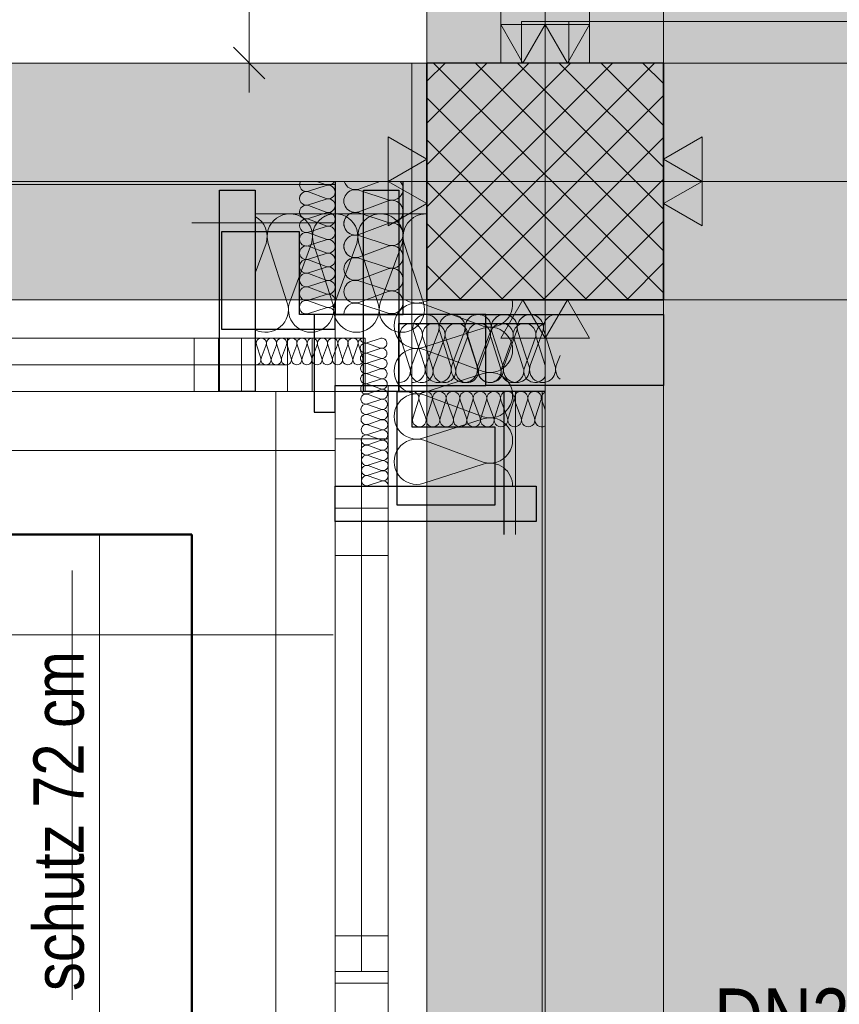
# Model space of a CAD drawing. Extents: x -620 to 300, y 62 to 1107.
# Tile 42 of 109: x 22 to 49, y 348 to 381. Entities that reach past the tile are written whole.
import ezdxf
from ezdxf.lldxf.tags import DXFTag

# ---------------------------------------------------------------- set-up
doc = ezdxf.new("R2010")
doc.units = 0
doc.layers.get('0').update_dxf_attribs({"lineweight": 35})
for name, color, linetype, lineweight, true_color in [('30 -33 Aussenwände- 3 Aussenstützen', 7, 'Continuous', 50, 0x0000dd), ('30 -33 Aussenwände- 7 Fassade_ Elemente', 7, 'Continuous', 9, 0x00aacc), ('30 -34 Innenwände- 2 nichttragend', 7, 'Continuous', 18, 0xff7fe6), ('30 -34 Innenwände- 4 Türen_Fenster', 9, 'Continuous', 15, 0x808080), ('30 -35 Decken- 1 Konstruktion-Träger- Stahlbeton', 7, 'grob-A06G9G5Q8I', 13, 0x33aa00), ('70 -72 Beschriftung- 1 Beschriftung allgemein', 7, 'Continuous', 9, 0xff6633), ('70 -72 Beschriftung- 2 Beschriftung Bauteile', 7, 'Continuous', 9, 0x9999ff), ('70 -75 Raumstempel- 1 Raumstempel', 1, 'Continuous', 50, 0xff0000), ('70 -76 Bemaßung- 2 Allgemein', 9, 'Continuous', 5, 0x808080), ('iwb_Layout BA_Markierung', 7, 'Continuous', 9, 0xbadcdc), ('iwb_Schraffur_ F90_feuerbestaendig', 1, 'Continuous', 13, 0xff0000)]:
    doc.layers.add(name, color=color, linetype=linetype, lineweight=lineweight, true_color=true_color)
for name, color, linetype, lineweight in [('30 -33 Aussenwände- 8 Sonnenschutz', 7, 'Continuous', 9), ('60- 61 allgemeine Ausstattung- 4 Terrassen', 7, 'Continuous', 9), ('70 -71 Achsen- 1 Gebäudeachsen', 7, 'STRICHPUNKT2-A06G9G5P8I', 18), ('Detailelementbeschriftung', 7, 'Continuous', 9), ('Keine-1', 7, 'Continuous', 15)]:
    doc.layers.add(name, color=color, linetype=linetype, lineweight=lineweight)
doc.layers.add('iwb_Schraffur_Unterzug', color=7, linetype='Continuous', lineweight=5, true_color=0xffffcc, plot=False)
doc.styles.get("Standard").update_dxf_attribs({"font": 'ARIALN.TTF'})
tags = doc.linetypes.add('grob-A06G9G5Q8I', pattern=[14, 3, -8, 3]).pattern_tags.tags
tags[8:9] = [DXFTag(74, 4), DXFTag(75, 0), DXFTag(340, '0'), DXFTag(46, 0.0), DXFTag(50, 0.0), DXFTag(44, 0.0), DXFTag(45, 0.0)]
tags[6:7] = [DXFTag(74, 4), DXFTag(75, 0), DXFTag(340, '0'), DXFTag(46, 0.0), DXFTag(50, 0.0), DXFTag(44, 0.0), DXFTag(45, 0.0)]
tags[4:5] = [DXFTag(74, 4), DXFTag(75, 0), DXFTag(340, '0'), DXFTag(46, 0.0), DXFTag(50, 0.0), DXFTag(44, 0.0), DXFTag(45, 0.0)]
tags = doc.linetypes.add('STRICHPUNKT2-A06G9G5P8I', pattern=[12.7, 6.35, -3.175, 0, -3.175]).pattern_tags.tags
tags[10:11] = [DXFTag(74, 4), DXFTag(75, 0), DXFTag(340, '0'), DXFTag(46, 0.0), DXFTag(50, 0.0), DXFTag(44, 0.0), DXFTag(45, 0.0)]
tags[8:9] = [DXFTag(74, 4), DXFTag(75, 0), DXFTag(340, '0'), DXFTag(46, 0.0), DXFTag(50, 0.0), DXFTag(44, 0.0), DXFTag(45, 0.0)]
tags[6:7] = [DXFTag(74, 4), DXFTag(75, 0), DXFTag(340, '0'), DXFTag(46, 0.0), DXFTag(50, 0.0), DXFTag(44, 0.0), DXFTag(45, 0.0)]
tags[4:5] = [DXFTag(74, 4), DXFTag(75, 0), DXFTag(340, '0'), DXFTag(46, 0.0), DXFTag(50, 0.0), DXFTag(44, 0.0), DXFTag(45, 0.0)]

# ---------------------------------------------------------------- blocks, each defined once
blk = doc.blocks.new('Polygon-A06G9G5J8I')
at = {"color": 0, "linetype": 'ByBlock', "lineweight": -2, "ltscale": 0.13}
blk.add_solid([(41.931, 78.088), (41.764, 1075.291), (76.601, 77.995), (76.601, 1075.291)], dxfattribs=at)
blk = doc.blocks.new('Referenz-A06G9G5R8I')
at = {"layer": '30 -33 Aussenwände- 3 Aussenstützen', "color": 0, "lineweight": 9}
for p, q in [((35.522, 379.315), (36.138, 379.931)), ((35.522, 377.901), (37.552, 379.931)), ((35.522, 376.487), (38.966, 379.931)), ((35.522, 375.072), (40.381, 379.931)), ((35.522, 373.658), (41.795, 379.931)), ((35.522, 372.244), (43.209, 379.931)), ((35.754, 379.931), (43.522, 372.164)), ((37.169, 379.931), (43.522, 373.578)), ((38.583, 379.931), (43.522, 374.992)), ((39.997, 379.931), (43.522, 376.406)), ((41.411, 379.931), (43.522, 377.821)), ((42.825, 379.931), (43.522, 379.235)), ((35.522, 378.75), (42.34, 371.931)), ((36.623, 371.931), (43.522, 378.83)), ((38.037, 371.931), (43.522, 377.415)), ((35.522, 377.335), (40.926, 371.931)), ((39.522, 376.931), (39.522, 374.931)), ((35.522, 375.921), (39.512, 371.931)), ((38.522, 375.931), (40.522, 375.931)), ((39.452, 371.931), (43.522, 376.001)), ((35.522, 374.507), (38.098, 371.931)), ((40.866, 371.931), (43.522, 374.587)), ((35.522, 373.093), (36.683, 371.931)), ((42.28, 371.931), (43.522, 373.173))]:
    blk.add_line(p, q, dxfattribs=at)
at = {"layer": '30 -33 Aussenwände- 3 Aussenstützen', "color": 0, "linetype": 'Continuous', "lineweight": -2, "ltscale": 0.25}
for p, q in [((43.522, 379.931), (35.522, 379.931)), ((35.522, 379.931), (35.522, 371.931)), ((43.522, 371.931), (43.522, 379.931)), ((35.522, 371.931), (43.522, 371.931))]:
    blk.add_line(p, q, dxfattribs=at)
at = {"layer": '30 -33 Aussenwände- 7 Fassade_ Elemente', "color": 0, "linetype": 'Continuous', "ltscale": 0.13}
for p, q in [((35.022, 368.831), (35.022, 379.931)), ((39.522, 376.931), (39.522, 374.931)), ((32.125, 375.79), (31.525, 375.597)), ((32.125, 375.812), (31.803, 375.932)), ((33.222, 375.669), (33.932, 375.931)), ((38.522, 375.931), (40.522, 375.931)), ((31.525, 375.575), (32.124, 375.353)), ((33.222, 375.631), (34.222, 375.31)), ((32.124, 375.33), (31.524, 375.138)), ((31.524, 375.115), (32.124, 374.893)), ((34.222, 375.272), (33.222, 374.903)), ((32.124, 374.87), (31.524, 374.678)), ((33.222, 374.865), (34.222, 374.544)), ((32.422, 374.531), (27.582, 374.531)), ((31.524, 374.656), (32.124, 374.433)), ((32.124, 374.411), (31.524, 374.218)), ((32.422, 371.431), (32.422, 374.531)), ((34.222, 374.506), (33.222, 374.136)), ((31.524, 374.196), (32.123, 373.974)), ((33.222, 374.099), (34.222, 373.778)), ((30.091, 373.831), (29.722, 372.831)), ((30.166, 373.831), (30.809, 371.831)), ((30.884, 371.831), (31.624, 373.831)), ((32.123, 373.951), (31.523, 373.759)), ((31.523, 373.736), (32.123, 373.514)), ((31.699, 373.831), (32.341, 371.831)), ((32.416, 371.831), (33.156, 373.831)), ((34.222, 373.74), (33.222, 373.37)), ((33.231, 373.831), (33.873, 371.831)), ((33.948, 371.831), (34.688, 373.831)), ((34.763, 373.831), (35.406, 371.831)), ((32.123, 373.492), (31.523, 373.299)), ((31.523, 373.277), (32.123, 373.054)), ((33.222, 373.333), (34.222, 373.012)), ((31.522, 372.817), (32.122, 372.595)), ((32.123, 373.032), (31.523, 372.84)), ((34.222, 372.974), (33.222, 372.604)), ((32.122, 372.572), (31.522, 372.38)), ((33.222, 372.567), (34.222, 372.245)), ((31.522, 372.357), (32.122, 372.135)), ((32.122, 372.113), (31.522, 371.92)), ((34.222, 372.208), (33.222, 371.838)), ((31.522, 371.898), (32.122, 371.676)), ((33.222, 371.801), (34.222, 371.479)), ((35.655, 371.931), (35.422, 371.856)), ((35.422, 371.781), (37.422, 371.042)), ((32.122, 371.653), (31.521, 371.461)), ((43.522, 371.431), (32.422, 371.431)), ((35.447, 369.706), (35.077, 370.856)), ((37.422, 370.967), (35.422, 370.324)), ((35.915, 370.856), (35.49, 369.706)), ((36.328, 369.706), (35.958, 370.856)), ((36.796, 370.856), (36.371, 369.706)), ((37.209, 369.706), (36.839, 370.856)), ((37.677, 370.856), (37.252, 369.706)), ((38.09, 369.706), (37.72, 370.856)), ((38.558, 370.856), (38.133, 369.706)), ((38.971, 369.706), (38.601, 370.856)), ((39.439, 370.856), (39.014, 369.706)), ((39.852, 369.706), (39.482, 370.856)), ((-15.755, 370.631), (33.445, 370.631)), ((28.482, 370.631), (23.835, 370.631)), ((28.482, 368.831), (28.482, 370.631)), ((29.75, 370.406), (29.722, 370.329)), ((29.767, 370.406), (29.912, 369.956)), ((29.929, 369.956), (30.095, 370.406)), ((30.112, 370.406), (30.256, 369.956)), ((30.273, 369.956), (30.44, 370.406)), ((30.456, 370.406), (30.601, 369.956)), ((30.618, 369.956), (30.784, 370.406)), ((30.801, 370.406), (30.946, 369.956)), ((30.963, 369.956), (31.129, 370.406)), ((31.146, 370.406), (31.291, 369.956)), ((31.307, 369.956), (31.474, 370.406)), ((31.491, 370.406), (31.635, 369.956)), ((31.652, 369.956), (31.818, 370.406)), ((31.835, 370.406), (31.98, 369.956)), ((31.997, 369.956), (32.163, 370.406)), ((32.18, 370.406), (32.325, 369.956)), ((32.342, 369.956), (32.508, 370.406)), ((32.525, 370.406), (32.669, 369.956)), ((32.686, 369.956), (32.853, 370.406)), ((32.87, 370.406), (33.014, 369.956)), ((33.031, 369.956), (33.197, 370.406)), ((33.214, 370.406), (33.359, 369.956)), ((33.445, 370.631), (33.445, 368.831)), ((33.949, 370.626), (33.5, 370.477)), ((33.5, 370.46), (33.952, 370.298)), ((34.95, 369.631), (34.629, 370.631)), ((35.357, 370.631), (34.988, 369.631)), ((35.716, 369.631), (35.395, 370.631)), ((36.123, 370.631), (35.754, 369.631)), ((36.482, 369.631), (36.161, 370.631)), ((36.889, 370.631), (36.52, 369.631)), ((37.248, 369.631), (36.927, 370.631)), ((37.656, 370.631), (37.286, 369.631)), ((38.014, 369.631), (37.693, 370.631)), ((38.422, 370.631), (38.052, 369.631)), ((38.78, 369.631), (38.459, 370.631)), ((39.188, 370.631), (38.818, 369.631)), ((39.522, 369.708), (39.225, 370.631)), ((33.952, 370.281), (33.504, 370.132)), ((33.504, 370.115), (33.955, 369.953)), ((35.422, 370.249), (37.422, 369.51)), ((33.955, 369.936), (33.507, 369.787)), ((33.507, 369.771), (33.959, 369.609)), ((39.895, 369.706), (40.022, 370.05)), ((33.959, 369.592), (33.51, 369.443)), ((33.51, 369.426), (33.962, 369.264)), ((37.422, 369.435), (35.422, 368.792)), ((33.962, 369.247), (33.513, 369.098)), ((33.514, 369.081), (33.965, 368.919)), ((33.445, 368.831), (-15.755, 368.831)), ((23.835, 368.831), (28.482, 368.831)), ((32.422, 369.031), (34.222, 369.031)), ((32.422, 348.831), (32.422, 369.031)), ((33.965, 368.902), (33.517, 368.753)), ((33.517, 368.736), (33.968, 368.574)), ((34.222, 369.031), (34.222, 348.831)), ((38.522, 368.831), (35.022, 368.831)), ((38.522, 363.991), (38.522, 368.831)), ((33.969, 368.558), (33.52, 368.409)), ((35.244, 368.531), (35.051, 367.931)), ((35.488, 367.931), (35.266, 368.531)), ((35.422, 368.717), (37.422, 367.978)), ((35.703, 368.531), (35.511, 367.931)), ((35.948, 367.932), (35.726, 368.531)), ((36.163, 368.532), (35.97, 367.932)), ((36.408, 367.932), (36.185, 368.532)), ((36.622, 368.532), (36.43, 367.932)), ((36.867, 367.932), (36.645, 368.532)), ((37.082, 368.532), (36.89, 367.932)), ((37.327, 367.933), (37.105, 368.532)), ((37.542, 368.533), (37.349, 367.933)), ((37.787, 367.933), (37.564, 368.533)), ((38.001, 368.533), (37.809, 367.933)), ((38.246, 367.933), (38.024, 368.533)), ((38.461, 368.534), (38.269, 367.933)), ((38.706, 367.934), (38.484, 368.534)), ((38.921, 368.534), (38.728, 367.934)), ((39.165, 367.934), (38.943, 368.534)), ((39.38, 368.534), (39.188, 367.934)), ((39.403, 368.534), (39.522, 368.212)), ((33.52, 368.392), (33.972, 368.23)), ((33.972, 368.213), (33.523, 368.064)), ((33.524, 368.047), (33.975, 367.885)), ((33.975, 367.868), (33.527, 367.719)), ((37.422, 367.903), (35.422, 367.26)), ((33.527, 367.702), (33.978, 367.54)), ((33.979, 367.523), (33.53, 367.374)), ((33.53, 367.358), (33.982, 367.196)), ((33.982, 367.179), (33.533, 367.03)), ((35.422, 367.185), (37.422, 366.446)), ((33.533, 367.013), (33.985, 366.851)), ((33.985, 366.834), (33.537, 366.685)), ((33.537, 366.668), (33.988, 366.506)), ((33.989, 366.489), (33.54, 366.34)), ((33.54, 366.323), (33.992, 366.161)), ((33.992, 366.145), (33.543, 365.996)), ((37.422, 366.371), (35.422, 365.728)), ((33.543, 365.979), (33.995, 365.817)), ((33.995, 365.8), (33.547, 365.651)), ((32.422, 364.891), (34.222, 364.891)), ((32.422, 360.245), (32.422, 364.891)), ((34.222, 364.891), (34.222, 360.245)), ((34.222, 348.831), (32.422, 348.831))]:
    blk.add_line(p, q, dxfattribs=at)
at = {"layer": '30 -33 Aussenwände- 7 Fassade_ Elemente', "color": 0}
for p, q in [((32.422, 375.831), (-15.978, 375.831)), ((32.422, 370.631), (32.422, 375.831)), ((-14.378, 370.631), (30.822, 370.631)), ((30.822, 370.631), (32.422, 370.631)), ((30.822, 370.631), (30.822, 368.831)), ((32.422, 370.631), (32.422, 368.831)), ((-14.378, 369.731), (30.822, 369.731)), ((30.822, 368.831), (-14.378, 368.831)), ((30.422, 368.831), (32.422, 368.831)), ((30.422, 347.631), (30.422, 368.831)), ((32.422, 368.831), (30.822, 368.831)), ((34.222, 368.831), (32.422, 368.831)), ((32.422, 368.831), (32.422, 367.231)), ((32.422, 368.831), (32.422, 366.831)), ((34.222, 367.231), (34.222, 368.831)), ((39.422, 368.831), (34.222, 368.831)), ((39.422, 347.631), (39.422, 368.831)), ((32.422, 349.231), (32.422, 367.231)), ((32.422, 367.231), (34.222, 367.231)), ((33.322, 367.231), (33.322, 349.231)), ((34.222, 367.231), (34.222, 349.231)), ((32.422, 366.831), (-15.978, 366.831)), ((32.422, 347.631), (32.422, 349.231)), ((34.222, 349.231), (32.422, 349.231)), ((34.222, 349.231), (34.222, 347.631))]:
    blk.add_line(p, q, dxfattribs=at)
at = {"layer": '30 -33 Aussenwände- 7 Fassade_ Elemente', "color": 0, "linetype": 'Continuous', "lineweight": -2, "ltscale": 0.25}
for p, q in [((32.422, 375.931), (32.422, 371.431)), ((34.722, 371.431), (34.722, 375.931)), ((28.522, 375.631), (29.722, 375.631)), ((28.522, 368.831), (28.522, 375.631)), ((29.722, 375.631), (29.722, 368.831)), ((33.381, 368.831), (33.381, 375.631)), ((33.381, 375.631), (34.581, 375.631)), ((34.581, 375.631), (34.581, 368.831)), ((28.582, 374.231), (28.582, 370.931)), ((31.222, 374.231), (28.582, 374.231)), ((31.222, 371.431), (31.222, 374.231)), ((32.422, 371.431), (31.222, 371.431)), ((31.722, 371.431), (31.722, 368.131)), ((37.522, 371.431), (31.722, 371.431)), ((32.422, 371.431), (34.722, 371.431)), ((32.422, 370.931), (32.422, 371.431)), ((37.522, 369.031), (37.522, 371.431)), ((37.522, 371.431), (43.522, 371.431)), ((43.522, 371.431), (43.522, 369.031)), ((34.581, 368.831), (34.581, 371.131)), ((34.581, 371.131), (39.522, 371.131)), ((28.582, 370.931), (32.422, 370.931)), ((29.722, 368.831), (28.522, 368.831)), ((32.422, 369.031), (37.522, 369.031)), ((32.422, 368.131), (32.422, 369.031)), ((34.581, 368.831), (33.381, 368.831)), ((34.522, 368.831), (35.022, 368.831)), ((34.522, 364.991), (34.522, 368.831)), ((39.522, 368.831), (34.581, 368.831)), ((35.022, 368.831), (35.022, 367.631)), ((43.522, 369.031), (37.522, 369.031)), ((38.122, 368.831), (38.122, 363.991)), ((31.722, 368.131), (32.422, 368.131)), ((35.022, 367.631), (37.822, 367.631)), ((37.822, 367.631), (37.822, 364.991)), ((32.422, 365.631), (39.222, 365.631)), ((32.422, 364.431), (32.422, 365.631)), ((39.222, 365.631), (39.222, 364.431)), ((37.822, 364.991), (34.522, 364.991)), ((39.222, 364.431), (32.422, 364.431))]:
    blk.add_line(p, q, dxfattribs=at)
at = {"layer": '30 -33 Aussenwände- 7 Fassade_ Elemente', "color": 0, "linetype": 'Continuous', "lineweight": 18, "ltscale": 0.18}
for p, q in [((27.662, 370.631), (29.262, 370.631)), ((27.662, 368.831), (27.662, 370.631)), ((29.262, 370.631), (29.262, 368.831)), ((31.645, 370.631), (33.445, 370.631)), ((31.645, 368.831), (31.645, 370.631)), ((33.445, 370.631), (33.445, 368.831)), ((23.835, 369.731), (27.662, 369.731)), ((29.262, 368.831), (27.662, 368.831)), ((33.445, 368.831), (31.645, 368.831)), ((32.422, 367.231), (32.422, 369.031)), ((32.422, 369.031), (34.222, 369.031)), ((34.222, 369.031), (34.222, 367.231)), ((34.222, 367.231), (32.422, 367.231)), ((33.322, 367.231), (33.322, 350.431)), ((32.422, 364.891), (34.222, 364.891)), ((32.422, 363.291), (32.422, 364.891)), ((34.222, 364.891), (34.222, 363.291)), ((34.222, 363.291), (32.422, 363.291)), ((33.322, 360.245), (33.322, 363.291)), ((32.422, 348.831), (32.422, 350.431)), ((32.422, 350.431), (34.222, 350.431)), ((34.222, 350.431), (34.222, 348.831)), ((32.422, 321.431), (32.422, 348.831)), ((32.422, 347.231), (32.422, 348.831)), ((34.222, 348.831), (32.422, 348.831)), ((34.222, 348.831), (34.222, 347.231)), ((34.222, 348.831), (34.222, 321.431))]:
    blk.add_line(p, q, dxfattribs=at)
at = {"layer": '30 -33 Aussenwände- 7 Fassade_ Elemente', "color": 0, "linetype": 'grob-A06G9G5Q8I', "ltscale": 0.13}
for p, q in [((-124.478, 363.991), (27.582, 363.991)), ((27.582, 363.991), (27.582, 211.931))]:
    blk.add_line(p, q, dxfattribs=at)
at = {"layer": '30 -33 Aussenwände- 7 Fassade_ Elemente', "color": 0, "linetype": 'Continuous', "ltscale": 0.13}
for centre, major_axis, end_param in [((31.454, 375.816), (-0.198, 0.116), 2.411197), ((32.195, 376.031), (-0.071, -0.219), 1.434048), ((32.195, 375.571), (0.186, 0.135), 1.254884), ((33.104, 376.033), (-0.369, -0.102), 1.613483), ((34.339, 375.674), (-0.117, -0.364), 2.619647), ((31.454, 375.356), (0.071, 0.219), 3.765224), ((31.454, 375.356), (-0.186, 0.135), 1.255075), ((31.454, 375.356), (0.071, 0.219), 1.255075), ((32.195, 375.571), (-0.071, -0.219), 1.254884), ((32.195, 375.571), (0.186, -0.135), 1.254884), ((33.104, 375.267), (-0.31, 0.225), 1.254884), ((33.104, 375.267), (0.117, 0.364), 1.254884), ((31.454, 374.897), (0.071, 0.219), 3.765224), ((31.454, 375.356), (-0.186, -0.135), 1.255075), ((31.454, 374.897), (0.071, 0.219), 1.255075), ((32.195, 375.111), (-0.071, -0.219), 3.764652), ((32.195, 375.111), (0.186, 0.135), 1.254884), ((32.195, 375.111), (0.186, -0.135), 1.254884), ((34.339, 374.908), (0.31, 0.225), 1.255075), ((34.339, 374.908), (-0.117, -0.364), 3.765224), ((34.339, 374.908), (0.31, -0.225), 1.255075), ((29.363, 374.066), (0.729, -0.235), 1.394296), ((30.895, 374.066), (0.449, 0.62), 1.254884), ((31.454, 374.897), (-0.186, 0.135), 1.255075), ((31.454, 374.897), (-0.186, -0.135), 1.255075), ((32.427, 374.066), (0.729, -0.235), 3.764652), ((32.427, 374.066), (0.449, 0.62), 1.254884), ((32.195, 375.111), (-0.071, -0.219), 1.254884), ((32.194, 374.652), (-0.071, -0.219), 3.764652), ((32.194, 374.652), (0.186, 0.135), 1.254884), ((32.194, 374.652), (0.186, -0.135), 1.254884), ((33.104, 374.501), (0.117, 0.364), 3.764652), ((33.104, 374.501), (-0.31, 0.225), 1.254884), ((33.104, 375.267), (-0.31, -0.225), 1.254884), ((33.104, 374.501), (0.117, 0.364), 1.254884), ((33.959, 374.066), (0.729, -0.235), 3.764652), ((33.959, 374.066), (0.449, 0.62), 1.254884), ((35.491, 374.066), (0.011, 0.765), 1.896254), ((30.895, 374.066), (-0.449, 0.62), 1.254884), ((31.453, 374.437), (0.071, 0.219), 3.765224), ((30.895, 374.066), (0.729, -0.235), 1.254884), ((32.427, 374.066), (-0.449, 0.62), 1.254884), ((32.194, 374.192), (-0.071, -0.219), 3.764652), ((32.194, 374.652), (-0.071, -0.219), 1.254884), ((32.427, 374.066), (0.729, -0.235), 1.254884), ((33.959, 374.066), (-0.449, 0.62), 1.254884), ((34.339, 374.908), (-0.117, -0.364), 1.255075), ((34.339, 374.142), (-0.117, -0.364), 3.765224), ((34.339, 374.142), (0.31, 0.225), 1.255075), ((33.959, 374.066), (0.729, -0.235), 1.254884), ((31.453, 373.977), (0.071, 0.219), 3.765224), ((33.104, 373.735), (0.117, 0.364), 3.764652), ((33.104, 374.501), (-0.31, -0.225), 1.254884), ((33.104, 373.735), (0.117, 0.364), 1.254884), ((34.339, 374.142), (0.31, -0.225), 1.255075), ((31.453, 373.518), (0.071, 0.219), 3.765224), ((32.194, 373.733), (-0.071, -0.219), 3.764652), ((33.104, 373.735), (-0.31, 0.225), 1.254884), ((34.339, 374.142), (-0.117, -0.364), 1.255075), ((34.339, 373.376), (-0.117, -0.364), 3.765224), ((32.193, 373.273), (-0.071, -0.219), 3.764652), ((33.104, 373.735), (-0.31, -0.225), 1.254884), ((31.452, 373.058), (0.071, 0.219), 3.765224), ((32.193, 372.813), (-0.071, -0.219), 3.764652), ((33.104, 372.969), (0.117, 0.364), 3.764652), ((31.452, 372.599), (0.071, 0.219), 3.765224), ((34.339, 372.61), (-0.117, -0.364), 3.765224), ((32.193, 372.354), (-0.071, -0.219), 3.764652), ((33.104, 372.203), (0.117, 0.364), 3.764652), ((31.452, 372.139), (0.071, 0.219), 3.765224), ((32.192, 371.894), (-0.071, -0.219), 3.764652), ((34.339, 371.844), (-0.117, -0.364), 3.765224), ((30.081, 371.596), (-0.359, -0.676), 2.370593), ((31.613, 371.596), (-0.729, 0.235), 3.765224), ((31.613, 371.596), (-0.729, 0.235), 1.255075), ((31.451, 371.679), (0.071, 0.219), 3.765224), ((31.613, 371.596), (0.449, -0.62), 1.255075), ((33.145, 371.596), (-0.729, 0.235), 3.765224), ((33.145, 371.596), (-0.729, 0.235), 1.255075), ((33.104, 371.437), (0.117, 0.364), 1.896254), ((33.145, 371.596), (0.449, -0.62), 1.255075), ((34.677, 371.596), (-0.729, 0.235), 3.765224), ((35.187, 371.053), (0.235, 0.729), 1.255075), ((35.187, 372.585), (-0.398, -0.654), 0.859256), ((37.656, 371.77), (-0.235, -0.729), 2.09391), ((32.192, 371.434), (0.23, -0.003), 1.896254), ((35.187, 371.053), (-0.62, 0.449), 1.255075), ((35.496, 370.991), (0.419, -0.135), 3.765224), ((36.377, 370.991), (0.419, -0.135), 3.765224), ((37.258, 370.991), (0.419, -0.135), 3.765224), ((38.139, 370.991), (0.419, -0.135), 3.765224), ((38.139, 370.991), (0.258, 0.356), 1.255075), ((39.02, 370.991), (0.419, -0.135), 3.765224), ((39.02, 370.991), (0.258, 0.356), 1.255075), ((39.901, 370.991), (0.121, 0.423), 2.160679), ((34.993, 370.749), (0.364, -0.117), 3.765224), ((35.759, 370.749), (0.364, -0.117), 3.765224), ((36.525, 370.749), (0.364, -0.117), 3.765224), ((37.291, 370.749), (0.364, -0.117), 3.765224), ((37.291, 370.749), (0.225, 0.31), 1.255075), ((37.656, 370.238), (0.62, 0.449), 1.254884), ((38.057, 370.749), (0.364, -0.117), 3.765224), ((38.139, 370.991), (-0.258, 0.356), 1.255075), ((38.057, 370.749), (0.225, 0.31), 1.255075), ((38.139, 370.991), (0.419, -0.135), 1.255075), ((39.02, 370.991), (-0.258, 0.356), 1.255075), ((38.823, 370.749), (0.225, 0.31), 1.255075), ((39.589, 370.749), (-0.068, 0.377), 1.70488), ((39.02, 370.991), (0.419, -0.135), 1.255075), ((31.613, 371.596), (-0.449, -0.62), 1.255075), ((33.145, 371.596), (-0.449, -0.62), 1.255075), ((37.291, 370.749), (-0.225, 0.31), 1.255075), ((37.291, 370.749), (0.364, -0.117), 1.255075), ((38.057, 370.749), (-0.225, 0.31), 1.255075), ((38.057, 370.749), (0.364, -0.117), 1.255075), ((38.823, 370.749), (-0.225, 0.31), 1.255075), ((38.823, 370.749), (0.364, -0.117), 1.255075), ((29.586, 370.459), (0.164, -0.053), 0.976538), ((29.931, 370.459), (-0.101, 0.139), 1.254884), ((29.931, 370.459), (0.101, 0.139), 1.254884), ((29.931, 370.459), (0.164, -0.053), 1.254884), ((30.276, 370.459), (0.164, -0.053), 3.764652), ((30.276, 370.459), (-0.101, 0.139), 1.254884), ((30.276, 370.459), (0.101, 0.139), 1.254884), ((30.276, 370.459), (0.164, -0.053), 1.254884), ((30.62, 370.459), (0.164, -0.053), 3.764652), ((30.62, 370.459), (-0.101, 0.139), 1.254884), ((30.62, 370.459), (0.101, 0.139), 1.254884), ((30.62, 370.459), (0.164, -0.053), 1.254884), ((30.965, 370.459), (0.164, -0.053), 3.764652), ((31.31, 370.459), (0.164, -0.053), 3.764652), ((31.655, 370.459), (0.164, -0.053), 3.764652), ((31.999, 370.459), (0.164, -0.053), 3.764652), ((32.344, 370.459), (0.164, -0.053), 3.764652), ((32.689, 370.459), (0.164, -0.053), 3.764652), ((33.033, 370.459), (0.164, -0.053), 3.764652), ((33.378, 370.459), (0.002, 0.172), 1.896254), ((33.446, 370.64), (-0.172, -0.013), 1.814607), ((33.449, 370.296), (0.051, 0.164), 1.255075), ((34.003, 370.462), (-0.017, 0.171), 0.221933), ((34.003, 370.462), (0.014, 0.172), 0.179194), ((34.003, 370.462), (0.161, 0.062), 1.121175), ((34.003, 370.462), (0.126, -0.118), 1.121175), ((35.187, 371.053), (-0.62, -0.449), 1.255075), ((37.656, 370.238), (0.62, -0.449), 1.254884), ((33.449, 370.296), (-0.14, 0.1), 1.255075), ((33.452, 369.951), (0.051, 0.164), 3.765224), ((33.449, 370.296), (-0.138, -0.102), 1.255075), ((33.452, 369.951), (0.051, 0.164), 1.255075), ((34.003, 370.462), (-0.051, -0.164), 1.121175), ((34.006, 370.118), (0.138, 0.102), 1.254884), ((34.006, 370.118), (0.14, -0.1), 1.254884), ((35.187, 369.521), (0.235, 0.729), 3.765224), ((35.187, 369.521), (0.235, 0.729), 1.255075), ((29.748, 369.903), (-0.026, -0.17), 2.034038), ((30.092, 369.903), (-0.164, 0.053), 3.765224), ((30.092, 369.903), (-0.164, 0.053), 1.255075), ((30.092, 369.903), (-0.101, -0.139), 1.255075), ((30.092, 369.903), (0.101, -0.139), 1.255075), ((30.437, 369.903), (-0.164, 0.053), 1.255075), ((30.437, 369.903), (-0.164, 0.053), 3.765224), ((30.437, 369.903), (-0.101, -0.139), 1.255075), ((30.437, 369.903), (0.101, -0.139), 1.255075), ((30.782, 369.903), (-0.164, 0.053), 3.765224), ((31.127, 369.903), (-0.164, 0.053), 3.765224), ((31.471, 369.903), (-0.164, 0.053), 3.765224), ((31.816, 369.903), (-0.164, 0.053), 3.765224), ((32.161, 369.903), (-0.164, 0.053), 3.765224), ((32.506, 369.903), (-0.164, 0.053), 3.765224), ((32.85, 369.903), (-0.164, 0.053), 3.765224), ((33.195, 369.903), (-0.164, 0.053), 3.765224), ((33.452, 369.951), (-0.14, 0.1), 1.255075), ((33.456, 369.606), (0.051, 0.164), 3.765224), ((33.452, 369.951), (-0.138, -0.102), 1.255075), ((33.456, 369.606), (0.051, 0.164), 1.255075), ((34.006, 370.118), (-0.051, -0.164), 1.254884), ((34.01, 369.773), (0.138, 0.102), 1.254884), ((34.01, 369.773), (-0.051, -0.164), 3.764652), ((34.01, 369.773), (0.14, -0.1), 1.254884), ((35.187, 369.521), (-0.62, 0.449), 1.255075), ((37.656, 370.238), (-0.235, -0.729), 1.254884), ((33.456, 369.606), (-0.14, 0.1), 1.255075), ((33.459, 369.261), (0.051, 0.164), 3.765224), ((33.456, 369.606), (-0.138, -0.102), 1.255075), ((34.01, 369.773), (-0.051, -0.164), 1.254884), ((34.013, 369.428), (-0.051, -0.164), 3.764652), ((34.013, 369.428), (0.138, 0.102), 1.254884), ((34.013, 369.428), (0.14, -0.1), 1.254884), ((34.586, 369.514), (-0.005, -0.383), 1.896254), ((35.352, 369.514), (-0.364, 0.117), 3.764652), ((35.028, 369.571), (-0.006, -0.44), 1.896254), ((35.909, 369.571), (-0.419, 0.135), 3.764652), ((36.118, 369.514), (-0.364, 0.117), 3.764652), ((36.79, 369.571), (-0.419, 0.135), 3.764652), ((36.884, 369.514), (-0.364, 0.117), 1.254884), ((36.884, 369.514), (-0.364, 0.117), 3.764652), ((36.884, 369.514), (0.225, -0.31), 1.254884), ((37.671, 369.571), (-0.419, 0.135), 3.764652), ((37.671, 369.571), (-0.419, 0.135), 1.254884), ((37.65, 369.514), (-0.364, 0.117), 1.254884), ((37.65, 369.514), (-0.364, 0.117), 3.764652), ((37.656, 368.706), (-0.235, -0.729), 3.764652), ((37.656, 368.706), (0.62, 0.449), 1.254884), ((37.65, 369.514), (0.225, -0.31), 1.254884), ((37.671, 369.571), (0.258, -0.356), 1.254884), ((38.416, 369.514), (-0.364, 0.117), 1.254884), ((38.552, 369.571), (-0.419, 0.135), 3.764652), ((38.552, 369.571), (-0.419, 0.135), 1.254884), ((38.416, 369.514), (0.225, -0.31), 1.254884), ((39.182, 369.514), (-0.364, 0.117), 1.486711), ((38.552, 369.571), (0.258, -0.356), 1.254884), ((39.433, 369.571), (-0.419, 0.135), 1.254884), ((39.433, 369.571), (0.258, -0.356), 1.254884), ((40.314, 369.571), (-0.419, 0.135), 1.157172), ((33.462, 368.917), (0.051, 0.164), 3.765224), ((34.013, 369.428), (-0.051, -0.164), 1.254884), ((34.016, 369.084), (-0.051, -0.164), 3.764652), ((35.187, 369.521), (-0.62, -0.449), 1.255075), ((36.884, 369.514), (-0.225, -0.31), 1.254884), ((37.671, 369.571), (-0.258, -0.356), 1.254884), ((37.65, 369.514), (-0.225, -0.31), 1.254884), ((38.416, 369.514), (-0.225, -0.31), 1.254884), ((37.656, 368.706), (0.62, -0.449), 1.254884), ((38.552, 369.571), (-0.258, -0.356), 1.254884), ((39.182, 369.514), (-0.147, -0.353), 1.486711), ((39.433, 369.571), (-0.258, -0.356), 1.254884), ((33.466, 368.572), (0.051, 0.164), 3.765224), ((34.02, 368.739), (-0.051, -0.164), 3.764652), ((35.187, 367.988), (0.235, 0.729), 3.765224), ((35.187, 367.988), (0.235, 0.729), 1.255075), ((35.025, 368.601), (0.219, -0.07), 1.896254), ((35.485, 368.602), (0.219, -0.07), 3.764652), ((35.944, 368.602), (0.219, -0.07), 3.764652), ((36.404, 368.602), (0.219, -0.07), 3.764652), ((36.863, 368.603), (0.219, -0.07), 3.764652), ((37.323, 368.603), (0.219, -0.07), 3.764652), ((37.783, 368.603), (0.219, -0.07), 3.764652), ((38.242, 368.604), (0.219, -0.07), 3.764652), ((38.242, 368.604), (-0.135, 0.186), 1.254884), ((38.242, 368.604), (0.135, 0.186), 1.254884), ((38.242, 368.604), (0.219, -0.07), 1.254884), ((38.702, 368.604), (0.219, -0.07), 3.764652), ((38.702, 368.604), (-0.135, 0.186), 1.254884), ((38.702, 368.604), (0.135, 0.186), 1.254884), ((38.702, 368.604), (0.219, -0.07), 1.254884), ((39.162, 368.604), (-0.135, 0.186), 1.254884), ((39.162, 368.604), (0.135, 0.186), 1.254884), ((39.162, 368.604), (0.219, -0.07), 1.254884), ((39.621, 368.605), (-0.1, 0.207), 1.434048), ((33.469, 368.227), (0.051, 0.164), 3.765224), ((34.023, 368.394), (-0.051, -0.164), 3.764652), ((35.187, 367.988), (-0.62, 0.449), 1.255075), ((33.472, 367.883), (0.051, 0.164), 3.765224), ((34.026, 368.049), (-0.051, -0.164), 3.764652), ((37.656, 368.706), (-0.235, -0.729), 1.254884), ((34.03, 367.705), (-0.051, -0.164), 3.764652), ((35.27, 367.861), (-0.219, 0.07), 3.765224), ((35.729, 367.861), (-0.219, 0.07), 3.765224), ((36.189, 367.861), (-0.219, 0.07), 3.765224), ((36.649, 367.862), (-0.219, 0.07), 3.765224), ((37.108, 367.862), (-0.219, 0.07), 3.765224), ((37.568, 367.862), (-0.219, 0.07), 3.765224), ((37.656, 367.174), (0.62, 0.449), 1.254884), ((37.656, 367.174), (-0.235, -0.729), 3.764652), ((38.028, 367.863), (-0.219, 0.07), 3.765224), ((38.487, 367.863), (-0.219, 0.07), 3.765224), ((38.487, 367.863), (-0.219, 0.07), 1.255075), ((38.487, 367.863), (0.135, -0.186), 1.255075), ((38.947, 367.863), (-0.219, 0.07), 1.255075), ((38.947, 367.863), (-0.219, 0.07), 3.765224), ((38.947, 367.863), (0.135, -0.186), 1.255075), ((39.407, 367.864), (-0.219, 0.07), 2.411197), ((33.476, 367.538), (0.051, 0.164), 3.765224), ((34.033, 367.36), (-0.051, -0.164), 3.764652), ((35.187, 367.988), (-0.62, -0.449), 1.255075), ((37.656, 367.174), (0.62, -0.449), 1.254884), ((38.487, 367.863), (-0.135, -0.186), 1.255075), ((38.947, 367.863), (-0.135, -0.186), 1.255075), ((33.479, 367.193), (0.051, 0.164), 3.765224), ((34.036, 367.015), (-0.051, -0.164), 3.764652), ((35.187, 366.456), (0.235, 0.729), 3.765224), ((33.482, 366.848), (0.051, 0.164), 3.765224), ((34.04, 366.671), (-0.051, -0.164), 3.764652), ((33.486, 366.504), (0.051, 0.164), 3.765224), ((34.043, 366.326), (-0.051, -0.164), 3.764652), ((37.656, 367.174), (-0.235, -0.729), 1.254884), ((37.656, 365.642), (0.765, -0.011), 1.896254), ((33.489, 366.159), (0.051, 0.164), 3.765224), ((34.046, 365.981), (-0.051, -0.164), 3.764652), ((33.492, 365.814), (0.051, 0.164), 3.765224), ((34.05, 365.636), (0.172, -0.001), 1.896254)]:
    blk.add_ellipse(centre, major_axis=major_axis, ratio=1, start_param=0, end_param=end_param, dxfattribs=at)
at = {"layer": '30 -33 Aussenwände- 8 Sonnenschutz', "color": 0, "linetype": 'Continuous', "ltscale": 0.13}
blk.add_line((23.542, 362.775), (23.542, 348.272), dxfattribs=at)
at = {"layer": '30 -34 Innenwände- 2 nichttragend', "color": 0, "linetype": 'Continuous', "ltscale": 0.18}
for p, q in [((41.022, 379.931), (38.022, 379.931)), ((38.272, 379.931), (38.022, 379.931)), ((38.272, 379.931), (38.022, 379.931)), ((38.522, 379.931), (38.272, 379.931)), ((41.022, 379.931), (38.272, 379.931)), ((40.522, 379.931), (38.522, 379.931)), ((40.772, 379.931), (40.522, 379.931)), ((41.022, 379.931), (40.772, 379.931))]:
    blk.add_line(p, q, dxfattribs=at)
at = {"layer": '30 -34 Innenwände- 4 Türen_Fenster', "color": 0, "linetype": 'grob-A06G9G5Q8I', "ltscale": 0.15}
for p, q in [((38.022, 379.931), (38.022, 430.931)), ((41.022, 379.931), (41.022, 430.931)), ((40.322, 381.331), (64.922, 381.331))]:
    blk.add_line(p, q, dxfattribs=at)
at = {"layer": '30 -34 Innenwände- 4 Türen_Fenster', "color": 0, "linetype": 'Continuous', "ltscale": 0.15}
for p, q in [((38.722, 379.931), (38.722, 381.331)), ((38.722, 381.331), (40.322, 381.331)), ((40.322, 381.331), (40.322, 379.931)), ((40.322, 379.931), (38.722, 379.931))]:
    blk.add_line(p, q, dxfattribs=at)
at = {"layer": '30 -34 Innenwände- 4 Türen_Fenster', "color": 0, "linetype": 'grob-A06G9G5Q8I', "ltscale": 0.15}
blk.add_ellipse((40.322, 381.331), major_axis=(24.6, 0), ratio=1, start_param=0, end_param=1.570796, dxfattribs=at)
at = {"layer": '30 -35 Decken- 1 Konstruktion-Träger- Stahlbeton', "color": 0}
for p, q in [((35.522, 214.931), (35.522, 596.931)), ((43.522, 214.931), (43.522, 596.931)), ((-451.478, 379.931), (35.522, 379.931)), ((43.522, 379.931), (76.472, 379.931)), ((-451.478, 371.931), (35.522, 371.931)), ((35.522, 371.931), (35.522, 214.931)), ((43.522, 371.931), (43.522, 214.931)), ((43.522, 371.931), (76.472, 371.931))]:
    blk.add_line(p, q, dxfattribs=at)
at = {"layer": '30 -35 Decken- 1 Konstruktion-Träger- Stahlbeton', "color": 0, "linetype": 'Continuous', "lineweight": 35, "ltscale": 0.35}
for p, q in [((35.522, 379.931), (35.522, 371.931)), ((43.522, 379.931), (43.522, 371.931)), ((43.522, 371.931), (35.522, 371.931))]:
    blk.add_line(p, q, dxfattribs=at)
at = {"layer": '60- 61 allgemeine Ausstattung- 4 Terrassen', "color": 0}
blk.add_line((24.472, 257.931), (24.472, 363.991), dxfattribs=at)
at = {"layer": '70 -71 Achsen- 1 Gebäudeachsen', "color": 0, "linetype": 'STRICHPUNKT2-A06G9G5P8I', "ltscale": 0.18}
for p, q in [((39.522, 1075.871), (39.522, 76.431)), ((-538.531, 375.931), (76.472, 375.931))]:
    blk.add_line(p, q, dxfattribs=at)
at = {"layer": '70 -72 Beschriftung- 1 Beschriftung allgemein', "color": 0, "linetype": 'Continuous', "ltscale": 0.13}
blk.add_line((32.364, 360.605), (-14.636, 360.605), dxfattribs=at)
at = {"layer": '70 -72 Beschriftung- 2 Beschriftung Bauteile', "color": 0}
for p, q in [((38.772, 379.931), (38.022, 381.23)), ((38.022, 381.23), (39.522, 381.23)), ((39.522, 381.23), (38.772, 379.931)), ((40.272, 379.931), (39.522, 381.23)), ((39.522, 381.23), (41.022, 381.23)), ((41.022, 381.23), (40.272, 379.931)), ((34.223, 377.431), (35.522, 376.681)), ((34.223, 375.931), (34.223, 377.431)), ((43.522, 376.681), (44.821, 377.431)), ((44.821, 377.431), (44.821, 375.931)), ((35.522, 376.681), (34.223, 375.931)), ((44.821, 375.931), (43.522, 376.681)), ((34.223, 375.931), (35.522, 375.181)), ((34.223, 374.431), (34.223, 375.931)), ((43.522, 375.181), (44.821, 375.931)), ((44.821, 375.931), (44.821, 374.431)), ((35.522, 375.181), (34.223, 374.431)), ((44.821, 374.431), (43.522, 375.181)), ((38.022, 370.632), (38.772, 371.931)), ((38.772, 371.931), (39.522, 370.632)), ((39.522, 370.632), (40.272, 371.931)), ((40.272, 371.931), (41.022, 370.632)), ((39.522, 370.632), (38.022, 370.632)), ((41.022, 370.632), (39.522, 370.632))]:
    blk.add_line(p, q, dxfattribs=at)
at = {"layer": '70 -72 Beschriftung- 2 Beschriftung Bauteile', "color": 0, "lineweight": 0}
for points in [[(38.772, 379.931), (38.022, 381.23), (38.772, 381.23)], [(38.772, 379.931), (38.772, 381.23), (39.522, 381.23)], [(40.272, 379.931), (39.522, 381.23), (40.272, 381.23)], [(40.272, 379.931), (40.272, 381.23), (41.022, 381.23)], [(34.223, 375.931), (34.223, 377.431), (35.522, 376.681)], [(44.821, 375.931), (43.522, 376.681), (44.821, 377.431)], [(34.223, 374.431), (34.223, 375.931), (35.522, 375.181)], [(44.821, 374.431), (43.522, 375.181), (44.821, 375.931)], [(38.772, 370.632), (38.022, 370.632), (38.772, 371.931)], [(38.772, 370.632), (38.772, 371.931), (39.522, 370.632)], [(40.272, 370.632), (39.522, 370.632), (40.272, 371.931)], [(40.272, 370.632), (40.272, 371.931), (41.022, 370.632)]]:
    blk.add_solid(points, dxfattribs=at)
at = {"layer": '70 -75 Raumstempel- 1 Raumstempel', "color": 0, "linetype": 'Continuous', "ltscale": 0.5}
for p, q in [((27.582, 363.991), (-443.538, 363.991)), ((27.582, 211.731), (27.582, 363.991))]:
    blk.add_line(p, q, dxfattribs=at)
at = {"layer": '70 -76 Bemaßung- 2 Allgemein', "color": 0, "linetype": 'Continuous', "ltscale": 0.13}
for p, q in [((29.522, 380.992), (29.522, 429.871)), ((29.522, 378.931), (29.522, 380.992)), ((32.022, 379.931), (28.522, 379.931))]:
    blk.add_line(p, q, dxfattribs=at)
at = {"layer": '70 -76 Bemaßung- 2 Allgemein', "color": 0, "linetype": 'Continuous', "lineweight": 20, "ltscale": 0.2}
blk.add_line((30.052, 379.401), (28.991, 380.462), dxfattribs=at)
at = {"layer": 'Keine-1', "color": 0, "linetype": 'grob-A06G9G5Q8I', "ltscale": 0.15}
blk.add_line((29.722, 374.831), (35.502, 374.831), dxfattribs=at)
at = {"layer": '30 -33 Aussenwände- 8 Sonnenschutz', "color": 0, "linetype": 'Continuous', "ltscale": 0.13, "char_height": 1.7, "attachment_point": 1, "rotation": 90}
for s, insert in [('{\\fArial Narrow;cm}', (22.235, 357.457)), ('{\\fArial Narrow;72}', (22.235, 354.763)), ('{\\fArial Narrow;schutz}', (22.235, 348.566))]:
    blk.add_mtext(s, dxfattribs=dict(at, insert=insert))
at = {"layer": '70 -72 Beschriftung- 1 Beschriftung allgemein', "color": 0, "linetype": 'Continuous', "ltscale": 0.13, "insert": (4.749, 359.928), "char_height": 2.01377, "attachment_point": 1}
blk.add_mtext('{\\fArial Narrow;Sonnenschutz}', dxfattribs=at)
blk = doc.blocks.new('Referenz-A06G9G5T8I')
at = {"layer": 'iwb_Schraffur_ F90_feuerbestaendig', "linetype": 'Continuous', "ltscale": 0.13}
blk.add_solid([(35.524, 371.429), (35.524, 379.931), (40.422, 371.429), (40.422, 379.931)], dxfattribs=at)
at = {"layer": 'iwb_Schraffur_Unterzug', "linetype": 'Continuous', "ltscale": 0.13}
for points in [[(35.522, 215.431), (35.522, 596.931), (43.522, 215.431), (43.522, 596.931)], [(-451.478, 379.931), (76.472, 379.931), (76.472, 375.63)], [(-451.478, 379.931), (76.472, 375.63), (76.472, 371.931)], [(-451.478, 379.931), (76.472, 371.931), (-451.478, 371.931)]]:
    blk.add_solid(points, dxfattribs=at)
blk = doc.blocks.new('Einzeiliger Text-A06G9GCN8I')
at = {"color": 0, "lineweight": -2, "insert": (45.223, 348.651), "char_height": 2, "attachment_point": 1}
blk.add_mtext('{\\fArial Narrow;DN20 in UZ}', dxfattribs=at)

msp = doc.modelspace()

# ---------------------------------------------------------------- block references
at = {"color": 8, "lineweight": 25, "ltscale": 0.25, "true_color": 0x808080}
for name in ['Referenz-A06G9G5R8I', 'Referenz-A06G9G5T8I']:
    msp.add_blockref(name, (0, 0), dxfattribs=at)
at = {"layer": 'Detailelementbeschriftung', "ltscale": 0.13}
msp.add_blockref('Einzeiliger Text-A06G9GCN8I', (0, 0), dxfattribs=at)
at = {"layer": 'iwb_Layout BA_Markierung', "ltscale": 0.13}
msp.add_blockref('Polygon-A06G9G5J8I', (0, 0), dxfattribs=at)

doc.saveas('drawing.dxf')
